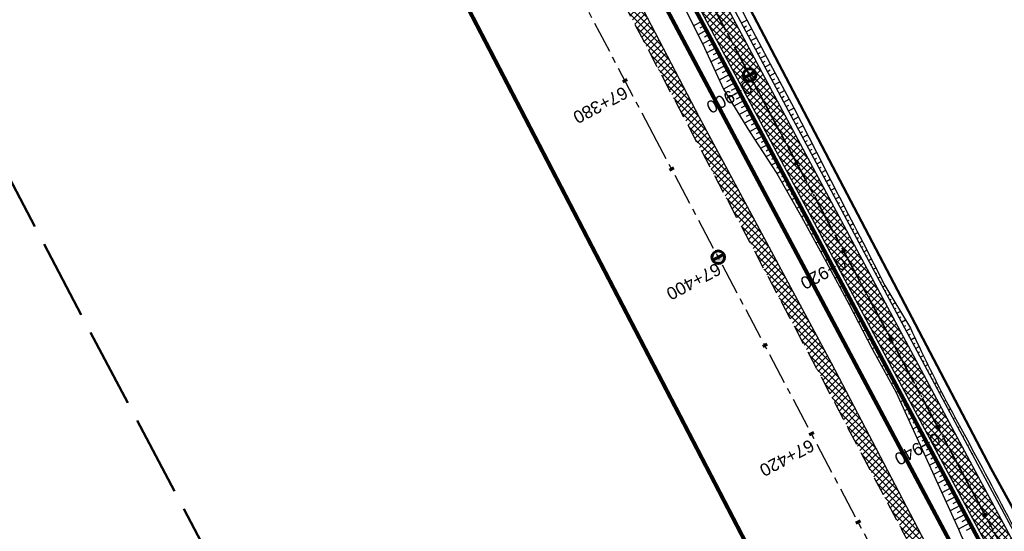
# Model space of a CAD drawing. Header units: metres. Extents: x 7529615 to 7533751, y 5721195 to 5727898.
# Tile 78 of 138: x 7530065 to 7530164, y 5726956 to 5727008. Entities that reach past the tile are written whole.
import ezdxf

# ---------------------------------------------------------------- set-up
doc = ezdxf.new("R2010")
doc.units = ezdxf.units.M
for name, pattern in [('CENTER', [50.8, 31.75, -6.35, 6.35, -6.35]), ('CENTER2', [28.575, 19.05, -3.175, 3.175, -3.175]), ('HIDDEN', [9.525, 6.35, -3.175]), ('L_0_09', [2.5, 2, -0.5])]:
    doc.linetypes.add(name, pattern=pattern)
for name, color, linetype in [('C-DROGI-SYTUACJA-ETYKIETY', 7, 'Continuous'), ('D-hatch-pobocza', 131, 'Continuous'), ('D-pobocza', 60, 'Continuous'), ('D-rowy', 160, 'Continuous'), ('D-skarpa', 2, 'Continuous'), ('D-skarpa-kreskowanie', 2, 'Continuous')]:
    doc.layers.add(name, color=color, linetype=linetype)
for name, color, linetype, lineweight, true_color in [('D-hatch-ciag-pieszo-rowerowy', 7, 'Continuous', 13, 0xff9f80), ('D-linia-podzialowa-ZRID', 7, 'Continuous', 50, 0x40ff00), ('zakres-mdcp', 7, 'L_0_09', 50, 0xff05ff)]:
    doc.layers.add(name, color=color, linetype=linetype, lineweight=lineweight, true_color=true_color)
for name, color, linetype, lineweight in [('D-krawędzie', 3, 'Continuous', 30), ('D-obrzeża', 2, 'Continuous', 30), ('D-oś', 2, 'CENTER', 30), ('D-pas-drogowy', 7, 'HIDDEN', 50)]:
    doc.layers.add(name, color=color, linetype=linetype, lineweight=lineweight)
doc.layers.add('poprzeczki', color=7, linetype='Continuous', true_color=0x0000c7)
doc.styles.get("Standard").update_dxf_attribs({"font": 'arial.ttf'})

# ---------------------------------------------------------------- blocks, each defined once
blk = doc.blocks.new('kilometraz')
at = {"linetype": 'ByBlock', "lineweight": -2}
blk.add_hatch(color=0, dxfattribs=at).paths.add_polyline_path([(0, -0.28125, 0.41421356), (0.28125, 0, 0.41421356), (0, 0.28125)])
at = {"color": 0, "linetype": 'ByBlock', "lineweight": -2}
blk.add_line((0, 0.28125), (0, -0.28125), dxfattribs=at)
blk.add_circle((0, 0), 0.28125, dxfattribs=at)
blk = doc.blocks.new('AeccTickLine')
at = {"color": 0, "linetype": 'ByBlock', "lineweight": -2}
blk.add_line((0, 1), (0, -1), dxfattribs=at)

msp = doc.modelspace()

# ---------------------------------------------------------------- hatches: boundary and pattern name
at = {"layer": 'D-hatch-ciag-pieszo-rowerowy'}
h = msp.add_hatch(dxfattribs=at)
h.set_pattern_fill('ANSI37', color=256, scale=0.15, style=0)
h.set_pattern_definition([(45, (0.87658, 0.48407), (-0.33675960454, 0.33675960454), []), (135, (0.87658, 0.48407), (-0.33675960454, -0.33675960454), [])])
h.paths.add_polyline_path([(7530123.559, 5727032.047), (7530121.363, 5727030.852), (7530132.878, 5727009.502), (7530158.916, 5726960.858), (7530182.683, 5726916.746), (7530203.558, 5726876.949), (7530215.075, 5726854.837), (7530217.477, 5726855.639), (7530205.774, 5726878.107), (7530184.89, 5726917.92), (7530161.118, 5726962.041), (7530135.081, 5727010.685)])
at = {"layer": 'D-hatch-pobocza'}
h = msp.add_hatch(dxfattribs=at)
h.set_pattern_fill('ANSI37', color=256, scale=0.15, style=0)
h.set_pattern_definition([(45, (0, 0), (-0.33675960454, 0.33675960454), []), (135, (0, 0), (-0.33675960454, -0.33675960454), [])])
h.paths.add_polyline_path([(7530159.28, 5726948.82), (7530146.43, 5726973.35), (7530133.18, 5726997.96), (7530120.77, 5727021.75), (7530102.37, 5727056.4), (7530093.405, 5727074.093), (7530092.054, 5727072.892), (7530098.687, 5727060.362), (7530131.998, 5726997.21), (7530163.822, 5726937.097), (7530204.081, 5726861.013), (7530207.771, 5726854.047), (7530209.4, 5726853.58), (7530209.844, 5726853.622), (7530193.42, 5726884.56), (7530185.31, 5726899.91), (7530173.06, 5726923.22)])

# ---------------------------------------------------------------- linework, layer by layer
at = {"layer": 'D-krawędzie', "linetype": 'HIDDEN', "ltscale": 0.3}
msp.add_lwpolyline([(7529971.476, 5727300.786), (7530006.702, 5727234.141), (7530044.198, 5727163.133), (7530082.89, 5727090.2), (7530098.687, 5727060.362), (7530131.998, 5726997.21), (7530163.822, 5726937.097), (7530204.081, 5726861.013), (7530247.82, 5726778.438)], dxfattribs=at)
at = {"layer": 'D-linia-podzialowa-ZRID', "color": 12, "ltscale": 15, "true_color": 0xc70000}
msp.add_lwpolyline([(7529996.497, 5727273.662), (7530017.541, 5727234.203), (7530033.054, 5727204.864), (7530051.623, 5727170.223), (7530069.277, 5727137.016), (7530089.385, 5727097.534), (7530109.713, 5727060.747), (7530136.77, 5727011.64), (7530162.447, 5726962.744), (7530187.674, 5726916.992), (7530207.821, 5726879.335), (7530230.626, 5726834.519)], dxfattribs=at)
at = {"layer": 'D-obrzeża'}
for points in [[(7530255.071, 5726779.69), (7530226.804, 5726832.32), (7530203.558, 5726876.949), (7530182.683, 5726916.746), (7530158.916, 5726960.858), (7530132.878, 5727009.502), (7530118.344, 5727036.45), (7530087.65, 5727092.412), (7530086.699, 5727094.242), (7530065.478, 5727135.027), (7530047.847, 5727168.299), (7530029.507, 5727202.986), (7530013.813, 5727232.534), (7529993.681, 5727270.865)], [(7530217.689, 5726855.232), (7530205.774, 5726878.107), (7530184.89, 5726917.92), (7530161.118, 5726962.041), (7530135.081, 5727010.685), (7530120.54, 5727037.644), (7530099.718, 5727075.608)]]:
    msp.add_lwpolyline(points, dxfattribs=at)
at = {"layer": 'D-oś', "ltscale": 0.1}
msp.add_lwpolyline([(7530244.732, 5726776.79), (7530200.988, 5726859.376), (7530160.728, 5726935.459), (7530128.903, 5726995.575), (7530095.593, 5727058.727), (7530079.798, 5727088.56), (7530041.105, 5727161.496), (7530003.607, 5727232.506), (7529968.381, 5727299.153)], dxfattribs=at)
at = {"layer": 'D-oś', "ltscale": 0.03}
msp.add_lwpolyline([(7529994.785, 5727271.452), (7530014.919, 5727233.118), (7530030.611, 5727203.571), (7530048.952, 5727168.884), (7530066.584, 5727135.609), (7530088.792, 5727092.929), (7530119.442, 5727037.047), (7530133.98, 5727010.094), (7530160.017, 5726961.45), (7530183.787, 5726917.333), (7530204.666, 5726877.528), (7530227.909, 5726832.904), (7530259.102, 5726774.826, 0.063585), (7530264.989, 5726766.578), (7530268.47, 5726762.818, -0.065084), (7530272.969, 5726756.475), (7530281.424, 5726740.504, -0.065084), (7530284.142, 5726733.217), (7530284.891, 5726729.972, 0.064463), (7530289.362, 5726717.937), (7530322.484, 5726654.998)], format="xyb", dxfattribs=at)
at = {"layer": 'D-oś', "linetype": 'CENTER2', "lineweight": 35, "ltscale": 0.2}
msp.add_lwpolyline([(7529994.785, 5727271.452), (7530014.919, 5727233.118), (7530030.611, 5727203.571), (7530048.952, 5727168.884), (7530066.584, 5727135.609), (7530088.792, 5727092.929), (7530119.442, 5727037.047), (7530133.98, 5727010.094), (7530160.017, 5726961.45), (7530183.787, 5726917.333), (7530204.666, 5726877.528), (7530227.909, 5726832.904)], dxfattribs=at)
at = {"layer": 'D-pas-drogowy', "ltscale": 0.2, "flags": 128}
msp.add_lwpolyline([(7531633.019, 5724182.834, 0.4, 0.4, 0), (7531617.559, 5724211.608, 0.4, 0.4, 0), (7531566.784, 5724302.736, 0.4, 0.4, 0), (7531538.419, 5724356.47, 0.4, 0.4, 0), (7531526.32, 5724379.39, 0.4, 0.4, 0), (7531516.102, 5724393.607, 0.4, 0.4, 0.001485), (7531513.78, 5724396.838, 0.4, 0.4, 0), (7531501.87, 5724413.41, 0.4, 0.4, 0), (7531474.926, 5724464.508, 0.4, 0.4, 0), (7531446.2, 5724518.992, 0.4, 0.4, 0), (7531424.962, 5724559.262, 0.4, 0.4, 0), (7531398.444, 5724609.566, 0.4, 0.4, 0), (7531379.647, 5724645.216, 0.4, 0.4, 0), (7531365.23, 5724672.56, 0.4, 0.4, 0), (7531341.306, 5724717.915, 0.4, 0.4, 0), (7531312.9, 5724771.789, 0.4, 0.4, 0), (7531292.591, 5724810.307, 0.4, 0.4, 0), (7531259.392, 5724873.271, 0.4, 0.4, 0), (7531233.74, 5724921.923, 0.4, 0.4, 0), (7531203.073, 5724980.092, 0.4, 0.4, 0), (7531173.471, 5725036.225, 0.4, 0.4, 0), (7531168.27, 5725046.09, 0.4, 0.4, 0), (7531172.29, 5725062.58, 0.4, 0.4, 0), (7531166.31, 5725074.58, 0.4, 0.4, 0), (7531150.32, 5725079.6, 0.4, 0.4, 0), (7531141.5, 5725096.43, 0.4, 0.4, 0), (7531109.312, 5725157.814, 0.4, 0.4, 0), (7531086.641, 5725201.048, 0.4, 0.4, 0), (7531059.198, 5725253.384, 0.4, 0.4, 0), (7531028.207, 5725312.489, 0.4, 0.4, 0), (7530999.105, 5725367.99, 0.4, 0.4, 0), (7530956.248, 5725449.725, 0.4, 0.4, 0), (7530924.398, 5725510.464, 0.4, 0.4, 0), (7530897.51, 5725561.74, 0.4, 0.4, 0), (7530894.46, 5725566.14, 0.4, 0.4, 0), (7530892.16, 5725570.49, 0.4, 0.4, 0), (7530869.363, 5725613.307, 0.4, 0.4, 0), (7530861.694, 5725627.705, 0.4, 0.4, 0), (7530852.74, 5725644.52, 0.4, 0.4, 0), (7530831.51, 5725684.2, 0.4, 0.4, 0), (7530811.13, 5725722.52, 0.4, 0.4, 0), (7530792.348, 5725757.941, 0.4, 0.4, 0), (7530768.03, 5725803.8, 0.4, 0.4, 0), (7530748.769, 5725840.179, 0.4, 0.4, 0), (7530727.7, 5725879.97, 0.4, 0.4, 0), (7530712.098, 5725909.545, 0.4, 0.4, 0), (7530693.644, 5725944.645, 0.4, 0.4, 0), (7530665.702, 5725997.539, 0.4, 0.4, 0), (7530641.76, 5726042.88, 0.4, 0.4, 0), (7530616.5, 5726091.48, 0.4, 0.4, 0), (7530604.628, 5726114.32, 0.4, 0.4, -0.007763), (7530602.5, 5726118.43, 0.4, 0.4, 0), (7530603.992, 5726123.395, 0.4, 0.4, 0), (7530606.53, 5726131.84, 0.4, 0.4, 0), (7530603.27, 5726136.83, 0.4, 0.4, 0), (7530593.776, 5726151.369, 0.4, 0.4, 0), (7530590.203, 5726156.84, 0.4, 0.4, 0), (7530583.3, 5726167.41, 0.4, 0.4, 0), (7530580.578, 5726170.428, 0.4, 0.4, 0), (7530575.85, 5726175.67, 0.4, 0.4, 0), (7530569.01, 5726186.66, 0.4, 0.4, 0), (7530562.555, 5726199.189, 0.4, 0.4, 0), (7530555.67, 5726211.39, 0.4, 0.4, 0), (7530548.29, 5726224.23, 0.4, 0.4, 0), (7530540.58, 5726237.71, 0.4, 0.4, 0), (7530532.68, 5726252.65, 0.4, 0.4, 0), (7530524.06, 5726269.35, 0.4, 0.4, 0), (7530502.82, 5726309.91, 0.4, 0.4, 0), (7530488.83, 5726336.63, 0.4, 0.4, 0), (7530466.03, 5726380.16, 0.4, 0.4, 0), (7530438.47, 5726432.77, 0.4, 0.4, 0), (7530424.53, 5726459.09, 0.4, 0.4, 0), (7530401.63, 5726502.97, 0.4, 0.4, 0), (7530383.38, 5726538.06, 0.4, 0.4, 0), (7530353.97, 5726593.52, 0.4, 0.4, 0), (7530338.47, 5726622.74, 0.4, 0.4, 0), (7530322.01, 5726653.88, 0.4, 0.4, 0), (7530297.54, 5726700.33, 0.4, 0.4, 0), (7530287.38, 5726719.6, 0.4, 0.4, 0), (7530285.95, 5726722.316, 0.4, 0.4, 0), (7530280.26, 5726733.12, 0.4, 0.4, 0), (7530266.73, 5726758.74, 0.4, 0.4, 0), (7530260.42, 5726770.47, 0.4, 0.4, 0), (7530253.25, 5726783.82, 0.4, 0.4, 0), (7530244.95, 5726799.33, 0.4, 0.4, 0), (7530239.39, 5726808.49, 0.4, 0.4, 0), (7530238.29, 5726807.9, 0.4, 0.4, 0), (7530218.11, 5726850.67, 0.4, 0.4, 0), (7530175.907, 5726928.168, 0.4, 0.4, 0), (7530096.68, 5727076.15, 0.4, 0.4, 0), (7530094.68, 5727079.89, 0.4, 0.4, 0), (7530064.597, 5727135.523, 0.4, 0.4, 0), (7530046.731, 5727168.892, 0.4, 0.4, 0), (7530025.803, 5727208.461, 0.4, 0.4, 0), (7530012.847, 5727232.979, 0.4, 0.4, 0), (7529994.15, 5727268.45, 0.4, 0.4, 0), (7529981.671, 5727291.93, 0.4, 0.4, 0), (7529949.89, 5727351.73, 0.4, 0.4, 0), (7529924.75, 5727399.03, 0.4, 0.4, 0), (7529915.516, 5727417.1, 0.4, 0.4, 0), (7529885.83, 5727475.19, 0.4, 0.4, 0), (7529862.56, 5727519.97, 0.4, 0.4, 0), (7529852.985, 5727538.191, 0.4, 0.4, 0), (7529836.513, 5727569.511, 0.4, 0.4, 0), (7529815.369, 5727609.141, 0.4, 0.4, 0), (7529792.795, 5727651.247, 0.4, 0.4, 0), (7529774.199, 5727685.858, 0.4, 0.4, 0), (7529746.966, 5727736.059, 0.4, 0.4, 0), (7529733.92, 5727757.62, 0.4, 0.4, 0), (7529708.607, 5727806.389, 0.4, 0.4, 0), (7529688.492, 5727796.345, 0.4, 0.4, 0), (7529723.55, 5727729.88, 0.4, 0.4, 0), (7529725.42, 5727730.2, 0.4, 0.4, 0), (7529735.38, 5727711.28, 0.4, 0.4, 0), (7529739.21, 5727707.77, 0.4, 0.4, 0), (7529753.31, 5727681.13, 0.4, 0.4, 0), (7529755.178, 5727682.114, 0.4, 0.4, 0), (7529792.102, 5727611.923, 0.4, 0.4, 0), (7529811.741, 5727574.662, 0.4, 0.4, 0), (7529835.194, 5727530.193, 0.4, 0.4, 0), (7529857.56, 5727487.787, 0.4, 0.4, 0), (7529875.155, 5727454.426, 0.4, 0.4, 0), (7529890.63, 5727425.131, 0.4, 0.4, 0), (7529900.671, 5727406.159, 0.4, 0.4, 0), (7529953.284, 5727306.747, 0.4, 0.4, 0), (7529983.208, 5727250.207, 0.4, 0.4, 0), (7530015.379, 5727189.42, 0.4, 0.4, 0), (7530062.319, 5727099.625, 0.4, 0.4, 0), (7530100.06, 5727027.16, 0.4, 0.4, 0), (7530105.06, 5727018.32, 0.4, 0.4, 0), (7530143.175, 5726945.066, 0.4, 0.4, 0), (7530170.547, 5726892.961, 0.4, 0.4, 0), (7530195.92, 5726850.75, 0.4, 0.4, 0), (7530194.71, 5726849.15, 0.4, 0.4, 0), (7530197.22, 5726845.06, 0.4, 0.4, 0), (7530254.03, 5726738.21, 0.4, 0.4, 0), (7530261.371, 5726724.163, 0.4, 0.4, 0), (7530281.54, 5726685.57, 0.4, 0.4, 0), (7530289.214, 5726671.967, 0.4, 0.4, 0), (7530300.51, 5726651.778, 0.4, 0.4, 0), (7530303.939, 5726645.168, 0.4, 0.4, 0), (7530334.708, 5726583.665, 0.4, 0.4, 0), (7530397.759, 5726458.5, 0.4, 0.4, 0), (7530450.41, 5726357.28, 0.4, 0.4, 0), (7530482.4, 5726303.41, 0.4, 0.4, 0), (7530483.688, 5726301.003, 0.4, 0.4, 0), (7530491.35, 5726283.94, 0.4, 0.4, 0), (7530512.67, 5726243.78, 0.4, 0.4, 0), (7530529.43, 5726209.46, 0.4, 0.4, 0), (7530571.29, 5726130.56, 0.4, 0.4, 0), (7530581.28, 5726107.21, 0.4, 0.4, 0), (7530591.16, 5726088.44, 0.4, 0.4, 0), (7530597.42, 5726080.68, 0.4, 0.4, 0), (7530607.21, 5726063.51, 0.4, 0.4, 0), (7530610.82, 5726061.93, 0.4, 0.4, 0), (7530634.935, 5726016.147, 0.4, 0.4, 0), (7530642.914, 5726001.078, 0.4, 0.4, 0), (7530695.12, 5725902.09, 0.4, 0.4, 0), (7530708.718, 5725876.303, 0.4, 0.4, 0), (7530755.54, 5725787.51, 0.4, 0.4, 0), (7530802.56, 5725694.925, 0.4, 0.4, 0), (7530840.085, 5725624.059, 0.4, 0.4, 0), (7530865.243, 5725577.494, 0.4, 0.4, 0), (7530914.557, 5725484.684, 0.4, 0.4, 0), (7530964.182, 5725390.836, 0.4, 0.4, 0), (7531008.007, 5725307.954, 0.4, 0.4, 0), (7531059.253, 5725211.041, 0.4, 0.4, 0), (7531127.66, 5725081.67, 0.4, 0.4, 0), (7531345.12, 5724669.94, 0.4, 0.4, 0), (7531388.464, 5724586.93, 0.4, 0.4, 0), (7531412.35, 5724541.183, 0.4, 0.4, 0), (7531482.09, 5724407.62, 0.4, 0.4, 0), (7531504.02, 5724366.79, 0.4, 0.4, 0), (7531519.374, 5724337.52, 0.4, 0.4, 0), (7531563.749, 5724252.932, 0.4, 0.4, 0), (7531602.175, 5724179.681, 0.4, 0.4, 0), (7531619.177, 5724147.204, 0.4, 0.4, 0), (7531625.038, 5724135.635, 0.4, 0.4, 0), (7531656.796, 5724073.316, 0.4, 0.4, 0), (7531675.12, 5724037.36, 0.4, 0.4, 0), (7531682.71, 5724022.92, 0.4, 0.4, 0), (7531705.565, 5723979.811, 0.4, 0.4, 0), (7531736.606, 5723921.262, 0.4, 0.4, 0), (7531750.46, 5723895.13, 0.4, 0.4, 0), (7531740.77, 5723886.56, 0.4, 0.4, 0), (7531732.86, 5723885, 0.4, 0.4, 0), (7531722.18, 5723887.77, 0.4, 0.4, 0), (7531729.87, 5723862.17, 0.4, 0.4, 0), (7531742.92, 5723861.93, 0.4, 0.4, 0), (7531763.71, 5723859.52, 0.4, 0.4, 0), (7531768.42, 5723854.12, 0.4, 0.4, 0), (7531787.42, 5723817.97, 0.4, 0.4, 0), (7531795.57, 5723809.82, 0.4, 0.4, 0), (7531816.347, 5723819.85, 0.4, 0.4, 0), (7531816.347, 5723819.85, 0.4, 0.4, 0), (7531805.06, 5723843.23, 0.4, 0.4, 0), (7531803.61, 5723886.23, 0.4, 0.4, 0), (7531803.61, 5723886.23, 0.4, 0.4, 0), (7531780.08, 5723929.25, 0.4, 0.4, 0), (7531758.69, 5723936.76, 0.4, 0.4, 0), (7531749.359, 5723946.412, 0.4, 0.4, 0), (7531742.71, 5723953.29, 0.4, 0.4, 0), (7531735.177, 5723967.878, 0.4, 0.4, 0), (7531722.37, 5723992.68, 0.4, 0.4, 0), (7531705.042, 5724030.886, 0.4, 0.4, 0), (7531699.47, 5724043.17, 0.4, 0.4, 0), (7531692.69, 5724058.11, 0.4, 0.4, 0), (7531679.672, 5724084.017, 0.4, 0.4, 0), (7531674.55, 5724094.21, 0.4, 0.4, 0), (7531666.633, 5724114.003, 0.4, 0.4, 0), (7531649, 5724153.82, 0.4, 0.4, 0), (7531641.49, 5724149.34, 0.4, 0.4, 0), (7531626.04, 5724179.34, 0.4, 0.4, 0), (7531633.03, 5724182.84, 0, 0, 0)], format="xyseb", dxfattribs=at)
at = {"layer": 'D-pobocza'}
for points in [[(7529998.605, 5727267.942), (7530016.466, 5727233.935), (7530032.157, 5727204.391), (7530050.498, 5727169.703), (7530068.134, 5727136.422), (7530090.335, 5727093.754), (7530120.98, 5727037.883), (7530135.521, 5727010.922), (7530161.559, 5726962.278), (7530185.332, 5726918.154), (7530206.217, 5726878.339), (7530218.182, 5726855.367)], [(7529995.8, 5727265.757), (7530013.371, 5727232.301), (7530029.065, 5727202.752), (7530047.405, 5727168.065), (7530065.035, 5727134.795), (7530087.248, 5727092.104), (7530117.905, 5727036.211), (7530132.438, 5727009.265), (7530158.475, 5726960.622), (7530182.241, 5726916.511), (7530203.115, 5726876.718), (7530214.73, 5726854.418)], [(7530209.844, 5726853.622), (7530193.42, 5726884.56), (7530185.31, 5726899.91), (7530173.06, 5726923.22), (7530159.28, 5726948.82), (7530146.43, 5726973.35), (7530133.18, 5726997.96), (7530120.77, 5727021.75), (7530102.37, 5727056.4), (7530093.405, 5727074.093)]]:
    msp.add_lwpolyline(points, dxfattribs=at)
at = {"layer": 'D-rowy', "linetype": 'HIDDEN', "ltscale": 0.1, "const_width": 0.4, "flags": 128}
msp.add_lwpolyline([(7530210.965, 5726857.162), (7530158.809, 5726954.52), (7530122.465, 5727022.753), (7530095.922, 5727072.859), (7530086.314, 5727091.113), (7530063.16, 5727134.709), (7530033.596, 5727190.759), (7530021.34, 5727213.676), (7530002.619, 5727249.036), (7529995.396, 5727262.503), (7529988.789, 5727275.206), (7529976.334, 5727299.006), (7529958.125, 5727333.488), (7529939.362, 5727369.129), (7529923.146, 5727399.734), (7529918.219, 5727408.985), (7529909.126, 5727427.527), (7529905.376, 5727434.673), (7529896.192, 5727451.152), (7529887.557, 5727467.231), (7529877.124, 5727486.657), (7529866.166, 5727506.778), (7529855.76, 5727526.176), (7529840.707, 5727554.898), (7529824.518, 5727585.588), (7529810.515, 5727612.292), (7529795.682, 5727640.077), (7529780.379, 5727668.69), (7529772.315, 5727684.078), (7529762.635, 5727702.447), (7529747.007, 5727732.117), (7529740.676, 5727744.954)], dxfattribs=at)
at = {"layer": 'D-skarpa', "linetype": 'Continuous'}
for points in [[(7530136.126, 5727011.251), (7530137.927, 5727007.744), (7530140.266, 5727003.325), (7530142.64, 5726998.924), (7530144.911, 5726994.469, 0.00201), (7530149.559, 5726985.467), (7530151.767, 5726981.125), (7530154.34, 5726976.831, 0.010044), (7530157.923, 5726969.541), (7530157.923, 5726969.541, -0.007166), (7530168.215, 5726950.067)], [(7530131.714, 5727008.872), (7530133.484, 5727005.366), (7530135.572, 5727000.812), (7530138.197, 5726996.546), (7530140.918, 5726992.332), (7530143.4, 5726987.989), (7530145.881, 5726983.498), (7530148.19, 5726979.21), (7530150.489, 5726974.769), (7530152.913, 5726970.396), (7530157.576, 5726960.143), (7530159.158, 5726956.716, 0.025824), (7530163.661, 5726947.614)]]:
    msp.add_lwpolyline(points, format="xyb", dxfattribs=at)
at = {"layer": 'D-skarpa-kreskowanie', "linetype": 'Continuous'}
for p, q in [((7530133.354, 5727007.554, 107.896), (7530132.586, 5727007.143, 107.315)), ((7530137.39, 5727007.43, 108.035), (7530137.938, 5727007.723, 107.621)), ((7530133.826, 5727006.672, 107.9), (7530133.037, 5727006.25, 107.304)), ((7530133.59, 5727007.113, 107.898), (7530133.201, 5727006.905, 107.604)), ((7530137.626, 5727006.989, 108.037), (7530137.899, 5727007.135, 107.831)), ((7530137.862, 5727006.548, 108.04), (7530138.406, 5727006.839, 107.628)), ((7530134.298, 5727005.791, 107.905), (7530133.488, 5727005.357, 107.292)), ((7530134.062, 5727006.232, 107.903), (7530133.662, 5727006.018, 107.6)), ((7530134.534, 5727005.35, 107.907), (7530134.115, 5727005.126, 107.591)), ((7530138.098, 5727006.108, 108.042), (7530138.369, 5727006.253, 107.837)), ((7530138.334, 5727005.667, 108.044), (7530138.873, 5727005.956, 107.636)), ((7530138.57, 5727005.226, 108.046), (7530138.839, 5727005.37, 107.843)), ((7530134.77, 5727004.909, 107.909), (7530133.905, 5727004.446, 107.256)), ((7530135.006, 5727004.468, 107.912), (7530134.56, 5727004.23, 107.575)), ((7530138.806, 5727004.785, 108.049), (7530139.341, 5727005.072, 107.644)), ((7530139.042, 5727004.344, 108.051), (7530139.308, 5727004.487, 107.849)), ((7530135.242, 5727004.027, 107.914), (7530134.323, 5727003.536, 107.219)), ((7530135.478, 5727003.587, 107.916), (7530135.005, 5727003.333, 107.559)), ((7530139.278, 5727003.904, 108.053), (7530139.809, 5727004.188, 107.652)), ((7530139.514, 5727003.463, 108.055), (7530139.778, 5727003.604, 107.855)), ((7530135.714, 5727003.146, 107.919), (7530134.741, 5727002.625, 107.183)), ((7530135.95, 5727002.705, 107.921), (7530135.449, 5727002.437, 107.543)), ((7530139.75, 5727003.022, 108.058), (7530140.277, 5727003.304, 107.659)), ((7530139.986, 5727002.581, 108.06), (7530140.25, 5727002.722, 107.86)), ((7530140.222, 5727002.14, 108.062), (7530140.752, 5727002.424, 107.661)), ((7530136.186, 5727002.264, 107.923), (7530135.158, 5727001.714, 107.146)), ((7530136.657, 5727001.383, 107.928), (7530135.577, 5727000.804, 107.111)), ((7530136.421, 5727001.823, 107.925), (7530135.894, 5727001.541, 107.527)), ((7530140.458, 5727001.699, 108.064), (7530140.723, 5727001.842, 107.864)), ((7530140.694, 5727001.259, 108.067), (7530141.226, 5727001.544, 107.664)), ((7530137.129, 5727000.501, 107.932), (7530136.102, 5726999.951, 107.155)), ((7530136.893, 5727000.942, 107.93), (7530136.366, 5727000.66, 107.531)), ((7530140.93, 5727000.818, 108.069), (7530141.197, 5727000.961, 107.867)), ((7530141.166, 5727000.377, 108.071), (7530141.701, 5727000.664, 107.666)), ((7530137.601, 5726999.619, 107.937), (7530136.627, 5726999.098, 107.2)), ((7530137.365, 5727000.06, 107.934), (7530136.865, 5726999.792, 107.556)), ((7530141.401, 5726999.936, 108.074), (7530141.67, 5727000.08, 107.87)), ((7530141.637, 5726999.495, 108.076), (7530142.176, 5726999.784, 107.668)), ((7530138.073, 5726998.738, 107.941), (7530137.152, 5726998.245, 107.245)), ((7530137.837, 5726999.178, 107.939), (7530137.363, 5726998.925, 107.581)), ((7530141.873, 5726999.054, 108.078), (7530142.143, 5726999.199, 107.874)), ((7530142.109, 5726998.614, 108.08), (7530142.65, 5726998.903, 107.671)), ((7530138.545, 5726997.856, 107.946), (7530137.677, 5726997.391, 107.29)), ((7530138.309, 5726998.297, 107.943), (7530137.862, 5726998.057, 107.605)), ((7530138.781, 5726997.415, 107.948), (7530138.36, 5726997.19, 107.63)), ((7530142.345, 5726998.173, 108.083), (7530142.611, 5726998.315, 107.881)), ((7530142.581, 5726997.732, 108.085), (7530143.105, 5726998.012, 107.689)), ((7530142.817, 5726997.291, 108.087), (7530143.075, 5726997.429, 107.893)), ((7530139.017, 5726996.974, 107.95), (7530138.203, 5726996.538, 107.334)), ((7530139.253, 5726996.533, 107.953), (7530138.864, 5726996.325, 107.658)), ((7530143.053, 5726996.85, 108.089), (7530143.559, 5726997.121, 107.707)), ((7530143.289, 5726996.41, 108.092), (7530143.538, 5726996.543, 107.904)), ((7530139.489, 5726996.093, 107.955), (7530138.747, 5726995.695, 107.394)), ((7530139.725, 5726995.652, 107.957), (7530139.372, 5726995.463, 107.69)), ((7530143.525, 5726995.969, 108.094), (7530144.013, 5726996.23, 107.725)), ((7530143.761, 5726995.528, 108.096), (7530144.001, 5726995.656, 107.915)), ((7530139.961, 5726995.211, 107.959), (7530139.291, 5726994.852, 107.453)), ((7530140.197, 5726994.77, 107.962), (7530139.88, 5726994.601, 107.722)), ((7530143.997, 5726995.087, 108.098), (7530144.468, 5726995.339, 107.743)), ((7530144.233, 5726994.646, 108.101), (7530144.464, 5726994.77, 107.926)), ((7530144.469, 5726994.205, 108.103), (7530144.922, 5726994.448, 107.761)), ((7530140.433, 5726994.329, 107.964), (7530139.835, 5726994.01, 107.512)), ((7530140.669, 5726993.889, 107.966), (7530140.388, 5726993.738, 107.754)), ((7530144.705, 5726993.765, 108.105), (7530144.928, 5726993.884, 107.937)), ((7530144.941, 5726993.324, 108.108), (7530145.379, 5726993.558, 107.776)), ((7530140.905, 5726993.448, 107.968), (7530140.379, 5726993.167, 107.571)), ((7530141.141, 5726993.007, 107.971), (7530140.896, 5726992.876, 107.786)), ((7530141.377, 5726992.566, 107.973), (7530140.923, 5726992.323, 107.63)), ((7530145.177, 5726992.883, 108.11), (7530145.392, 5726992.998, 107.947)), ((7530145.413, 5726992.442, 108.112), (7530145.836, 5726992.669, 107.792)), ((7530141.613, 5726992.125, 107.975), (7530141.392, 5726992.007, 107.808)), ((7530141.848, 5726991.684, 107.978), (7530141.419, 5726991.455, 107.653)), ((7530145.649, 5726992.001, 108.114), (7530145.857, 5726992.113, 107.957)), ((7530145.885, 5726991.56, 108.117), (7530146.293, 5726991.779, 107.808)), ((7530142.084, 5726991.244, 107.98), (7530141.876, 5726991.132, 107.822)), ((7530142.32, 5726990.803, 107.982), (7530141.916, 5726990.586, 107.676)), ((7530146.121, 5726991.12, 108.119), (7530146.321, 5726991.227, 107.967)), ((7530146.357, 5726990.679, 108.121), (7530146.75, 5726990.889, 107.824)), ((7530142.556, 5726990.362, 107.984), (7530142.36, 5726990.257, 107.836)), ((7530142.792, 5726989.921, 107.987), (7530142.412, 5726989.718, 107.699)), ((7530146.593, 5726990.238, 108.123), (7530146.785, 5726990.341, 107.978)), ((7530146.828, 5726989.797, 108.126), (7530147.207, 5726990, 107.839)), ((7530143.028, 5726989.48, 107.989), (7530142.844, 5726989.382, 107.85)), ((7530143.264, 5726989.039, 107.991), (7530142.908, 5726988.849, 107.722)), ((7530143.5, 5726988.599, 107.993), (7530143.328, 5726988.507, 107.863)), ((7530147.064, 5726989.356, 108.128), (7530147.251, 5726989.456, 107.987)), ((7530147.3, 5726988.916, 108.13), (7530147.668, 5726989.112, 107.853)), ((7530147.536, 5726988.475, 108.133), (7530147.717, 5726988.571, 107.996)), ((7530143.736, 5726988.158, 107.996), (7530143.404, 5726987.98, 107.745)), ((7530143.972, 5726987.717, 107.998), (7530143.809, 5726987.63, 107.875)), ((7530147.772, 5726988.034, 108.135), (7530148.128, 5726988.224, 107.866)), ((7530148.008, 5726987.593, 108.137), (7530148.183, 5726987.687, 108.005)), ((7530144.208, 5726987.276, 108), (7530143.888, 5726987.105, 107.758)), ((7530144.444, 5726986.835, 108.002), (7530144.287, 5726986.751, 107.884)), ((7530148.244, 5726987.152, 108.139), (7530148.589, 5726987.337, 107.879)), ((7530148.48, 5726986.711, 108.142), (7530148.65, 5726986.802, 108.014)), ((7530144.68, 5726986.395, 108.005), (7530144.372, 5726986.23, 107.772)), ((7530144.916, 5726985.954, 108.007), (7530144.765, 5726985.873, 107.893)), ((7530148.716, 5726986.271, 108.144), (7530149.049, 5726986.449, 107.892)), ((7530148.952, 5726985.83, 108.146), (7530149.116, 5726985.917, 108.022)), ((7530149.188, 5726985.389, 108.148), (7530149.51, 5726985.561, 107.905)), ((7530145.152, 5726985.513, 108.009), (7530144.855, 5726985.354, 107.785)), ((7530145.388, 5726985.072, 108.012), (7530145.243, 5726984.994, 107.902)), ((7530145.624, 5726984.631, 108.014), (7530145.339, 5726984.479, 107.799)), ((7530149.424, 5726984.948, 108.148), (7530149.581, 5726985.032, 108.029)), ((7530149.66, 5726984.507, 108.147), (7530149.964, 5726984.67, 107.917)), ((7530145.86, 5726984.19, 108.016), (7530145.72, 5726984.116, 107.911)), ((7530146.096, 5726983.75, 108.018), (7530145.823, 5726983.603, 107.812)), ((7530149.896, 5726984.067, 108.146), (7530150.043, 5726984.145, 108.034)), ((7530150.132, 5726983.626, 108.145), (7530150.418, 5726983.779, 107.929)), ((7530146.332, 5726983.309, 108.018), (7530146.196, 5726983.236, 107.916)), ((7530146.568, 5726982.868, 108.017), (7530146.298, 5726982.724, 107.813)), ((7530150.368, 5726983.185, 108.144), (7530150.506, 5726983.259, 108.039)), ((7530150.604, 5726982.744, 108.143), (7530150.871, 5726982.887, 107.941)), ((7530146.804, 5726982.427, 108.016), (7530146.669, 5726982.355, 107.914)), ((7530147.04, 5726981.986, 108.015), (7530146.772, 5726981.843, 107.813)), ((7530150.84, 5726982.303, 108.142), (7530150.969, 5726982.372, 108.044)), ((7530151.076, 5726981.862, 108.141), (7530151.325, 5726981.996, 107.952)), ((7530147.275, 5726981.546, 108.014), (7530147.142, 5726981.474, 107.913)), ((7530147.511, 5726981.105, 108.013), (7530147.246, 5726980.963, 107.812)), ((7530147.747, 5726980.664, 108.012), (7530147.615, 5726980.593, 107.912)), ((7530151.312, 5726981.422, 108.14), (7530151.431, 5726981.486, 108.049)), ((7530151.548, 5726980.981, 108.139), (7530151.779, 5726981.105, 107.963)), ((7530151.784, 5726980.54, 108.138), (7530151.91, 5726980.608, 108.042)), ((7530147.983, 5726980.223, 108.011), (7530147.72, 5726980.082, 107.812)), ((7530148.219, 5726979.782, 108.01), (7530148.088, 5726979.712, 107.911)), ((7530152.02, 5726980.099, 108.136), (7530152.294, 5726980.246, 107.929)), ((7530152.255, 5726979.658, 108.135), (7530152.403, 5726979.737, 108.024)), ((7530148.455, 5726979.341, 108.009), (7530148.194, 5726979.202, 107.811)), ((7530148.691, 5726978.901, 108.008), (7530148.558, 5726978.829, 107.906)), ((7530152.491, 5726979.217, 108.134), (7530152.809, 5726979.387, 107.895)), ((7530152.727, 5726978.777, 108.133), (7530152.897, 5726978.867, 108.005)), ((7530148.927, 5726978.46, 108.007), (7530148.654, 5726978.313, 107.8)), ((7530149.163, 5726978.019, 108.005), (7530149.023, 5726977.944, 107.9)), ((7530152.963, 5726978.336, 108.132), (7530153.323, 5726978.528, 107.86)), ((7530153.199, 5726977.895, 108.131), (7530153.39, 5726977.997, 107.987)), ((7530153.435, 5726977.454, 108.13), (7530153.838, 5726977.67, 107.826)), ((7530149.399, 5726977.578, 108.004), (7530149.114, 5726977.425, 107.789)), ((7530149.635, 5726977.137, 108.003), (7530149.489, 5726977.059, 107.893)), ((7530149.871, 5726976.696, 108.002), (7530149.574, 5726976.537, 107.777)), ((7530153.671, 5726977.013, 108.129), (7530153.883, 5726977.127, 107.969)), ((7530153.907, 5726976.573, 108.128), (7530154.35, 5726976.81, 107.793)), ((7530150.107, 5726976.256, 108.001), (7530149.955, 5726976.174, 107.887)), ((7530150.343, 5726975.815, 108), (7530150.033, 5726975.649, 107.766)), ((7530154.143, 5726976.132, 108.127), (7530154.355, 5726976.245, 107.967)), ((7530154.379, 5726975.691, 108.126), (7530154.782, 5726975.906, 107.821)), ((7530150.579, 5726975.374, 107.999), (7530150.421, 5726975.29, 107.88)), ((7530150.815, 5726974.933, 107.998), (7530150.494, 5726974.761, 107.755)), ((7530154.615, 5726975.25, 108.125), (7530154.806, 5726975.352, 107.98)), ((7530154.851, 5726974.809, 108.124), (7530155.213, 5726975.003, 107.85)), ((7530151.051, 5726974.492, 107.997), (7530150.893, 5726974.408, 107.878)), ((7530151.287, 5726974.052, 107.996), (7530150.978, 5726973.886, 107.763)), ((7530155.087, 5726974.368, 108.123), (7530155.258, 5726974.46, 107.993)), ((7530155.323, 5726973.928, 108.122), (7530155.645, 5726974.1, 107.878)), ((7530151.523, 5726973.611, 107.995), (7530151.372, 5726973.53, 107.881)), ((7530151.759, 5726973.17, 107.994), (7530151.463, 5726973.012, 107.77)), ((7530151.995, 5726972.729, 107.993), (7530151.85, 5726972.652, 107.883)), ((7530155.559, 5726973.487, 108.121), (7530155.71, 5726973.567, 108.007)), ((7530155.795, 5726973.046, 108.12), (7530156.076, 5726973.197, 107.907)), ((7530152.231, 5726972.288, 107.992), (7530151.948, 5726972.137, 107.778)), ((7530152.466, 5726971.847, 107.991), (7530152.328, 5726971.773, 107.886)), ((7530156.031, 5726972.605, 108.119), (7530156.161, 5726972.675, 108.02)), ((7530156.267, 5726972.164, 108.118), (7530156.508, 5726972.294, 107.935)), ((7530156.503, 5726971.723, 108.116), (7530156.618, 5726971.785, 108.029)), ((7530152.702, 5726971.407, 107.99), (7530152.433, 5726971.262, 107.786)), ((7530152.938, 5726970.966, 107.989), (7530152.807, 5726970.895, 107.889)), ((7530156.739, 5726971.283, 108.115), (7530156.957, 5726971.4, 107.95)), ((7530156.975, 5726970.842, 108.114), (7530157.078, 5726970.897, 108.036)), ((7530153.174, 5726970.525, 107.988), (7530152.917, 5726970.387, 107.793)), ((7530153.41, 5726970.084, 107.986), (7530153.267, 5726970.008, 107.878)), ((7530157.211, 5726970.401, 108.113), (7530157.407, 5726970.506, 107.965)), ((7530157.447, 5726969.96, 108.112), (7530157.539, 5726970.01, 108.042)), ((7530153.646, 5726969.643, 107.985), (7530153.332, 5726969.475, 107.747)), ((7530153.882, 5726969.202, 107.984), (7530153.711, 5726969.111, 107.855)), ((7530154.118, 5726968.762, 107.983), (7530153.746, 5726968.563, 107.702)), ((7530157.682, 5726969.519, 108.111), (7530157.856, 5726969.612, 107.98)), ((7530157.918, 5726969.079, 108.11), (7530158, 5726969.122, 108.049)), ((7530154.354, 5726968.321, 107.982), (7530154.154, 5726968.214, 107.831)), ((7530154.59, 5726967.88, 107.981), (7530154.161, 5726967.65, 107.657)), ((7530158.154, 5726968.638, 108.109), (7530158.305, 5726968.718, 107.995)), ((7530158.39, 5726968.197, 108.108), (7530158.46, 5726968.234, 108.055)), ((7530158.626, 5726967.756, 108.107), (7530158.755, 5726967.825, 108.01)), ((7530155.062, 5726966.998, 107.979), (7530154.576, 5726966.738, 107.612)), ((7530154.826, 5726967.439, 107.98), (7530154.597, 5726967.317, 107.807)), ((7530158.862, 5726967.315, 108.106), (7530158.925, 5726967.349, 108.058)), ((7530159.098, 5726966.874, 108.105), (7530159.221, 5726966.94, 108.012)), ((7530155.534, 5726966.117, 107.977), (7530154.991, 5726965.826, 107.566)), ((7530155.298, 5726966.558, 107.978), (7530155.041, 5726966.42, 107.784)), ((7530159.334, 5726966.434, 108.104), (7530159.394, 5726966.466, 108.059)), ((7530159.57, 5726965.993, 108.103), (7530159.687, 5726966.055, 108.015)), ((7530156.006, 5726965.235, 107.975), (7530155.406, 5726964.914, 107.521)), ((7530155.77, 5726965.676, 107.976), (7530155.484, 5726965.523, 107.76)), ((7530159.806, 5726965.552, 108.102), (7530159.863, 5726965.582, 108.059)), ((7530160.042, 5726965.111, 108.101), (7530160.153, 5726965.17, 108.017)), ((7530156.478, 5726964.353, 107.973), (7530155.821, 5726964.002, 107.476)), ((7530156.242, 5726964.794, 107.974), (7530155.927, 5726964.626, 107.736)), ((7530156.714, 5726963.913, 107.972), (7530156.371, 5726963.729, 107.712)), ((7530160.278, 5726964.67, 108.1), (7530160.332, 5726964.699, 108.059)), ((7530160.514, 5726964.229, 108.099), (7530160.619, 5726964.285, 108.019)), ((7530160.75, 5726963.789, 108.098), (7530160.801, 5726963.816, 108.059)), ((7530156.95, 5726963.472, 107.971), (7530156.235, 5726963.089, 107.431)), ((7530157.186, 5726963.031, 107.97), (7530156.814, 5726962.832, 107.689)), ((7530160.986, 5726963.348, 108.096), (7530161.084, 5726963.401, 108.022)), ((7530161.222, 5726962.907, 108.095), (7530161.27, 5726962.933, 108.059)), ((7530157.422, 5726962.59, 107.969), (7530156.65, 5726962.177, 107.385)), ((7530157.658, 5726962.149, 107.968), (7530157.258, 5726961.935, 107.665)), ((7530161.458, 5726962.466, 108.094), (7530161.55, 5726962.516, 108.024)), ((7530161.694, 5726962.026, 108.093), (7530161.737, 5726962.049, 108.061)), ((7530157.893, 5726961.708, 107.966), (7530157.065, 5726961.265, 107.34)), ((7530158.129, 5726961.268, 107.965), (7530157.701, 5726961.038, 107.641)), ((7530161.932, 5726961.586, 108.092), (7530162.004, 5726961.625, 108.038)), ((7530162.169, 5726961.145, 108.091), (7530162.199, 5726961.162, 108.069)), ((7530158.365, 5726960.827, 107.964), (7530157.48, 5726960.353, 107.295)), ((7530158.839, 5726959.946, 107.962), (7530157.9, 5726959.44, 107.251)), ((7530158.602, 5726960.386, 107.963), (7530158.146, 5726960.141, 107.618)), ((7530162.406, 5726960.705, 108.09), (7530162.455, 5726960.732, 108.055)), ((7530162.643, 5726960.265, 108.089), (7530162.662, 5726960.275, 108.076)), ((7530159.314, 5726959.066, 107.96), (7530158.32, 5726958.531, 107.208)), ((7530159.076, 5726959.506, 107.961), (7530158.593, 5726959.246, 107.595)), ((7530162.88, 5726959.825, 108.088), (7530162.906, 5726959.839, 108.072)), ((7530163.117, 5726959.385, 108.087), (7530163.124, 5726959.388, 108.083)), ((7530163.358, 5726958.946, 108.089), (7530163.355, 5726958.945, 108.086)), ((7530159.788, 5726958.185, 107.958), (7530158.74, 5726957.621, 107.165)), ((7530159.551, 5726958.626, 107.959), (7530159.04, 5726958.351, 107.573)), ((7530163.61, 5726958.514, 108.099), (7530163.601, 5726958.509, 108.092)), ((7530160.262, 5726957.305, 107.956), (7530159.16, 5726956.711, 107.122)), ((7530160.025, 5726957.745, 107.957), (7530159.488, 5726957.456, 107.55)), ((7530160.499, 5726956.865, 107.955), (7530159.935, 5726956.561, 107.527))]:
    msp.add_line(p, q, dxfattribs=at)
at = {"layer": 'zakres-mdcp', "color": 202, "lineweight": 50, "ltscale": 4, "flags": 128}
msp.add_lwpolyline([(7531758.716, 5723850.032), (7531728.332, 5723851.794), (7531693.814, 5723894.136), (7531508.569, 5724248.602), (7531193.64, 5724847.394), (7530844.997, 5725516.068), (7530405.871, 5726335.327), (7530096.993, 5726929.301), (7529784.459, 5727520.373), (7529614.644, 5727842.41), (7529717.957, 5727897.667), (7529956.258, 5727449.278), (7530409.857, 5726589.568), (7530617.799, 5726197.499), (7530696.376, 5726240.903), (7530727.021, 5726177.862), (7530650.299, 5726135.481), (7530758.301, 5725929.636), (7531064.675, 5725351.856), (7531385.887, 5724741.515), (7531581.6, 5724370.323), (7531686.001, 5724174.745), (7531797.117, 5723955.134), (7531838.087, 5723957.501), (7531858.457, 5723931.987), (7531819.328, 5723892.549), (7531820.891, 5723857.614), (7531768.235, 5723832.41), (7531758.716, 5723850.032)], dxfattribs=at)

# ---------------------------------------------------------------- block references
at = {"layer": 'C-DROGI-SYTUACJA-ETYKIETY', "color": 2, "linetype": 'Continuous', "lineweight": 60}
for p, xscale, yscale, zscale, rotation in [((7530125.707, 5727001.634), 0.25, 0.25, 0.25, 297.8100475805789), ((7530130.377, 5726992.791), 0.2499999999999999, 0.2499999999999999, 0.2499999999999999, 297.8966828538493), ((7530139.735, 5726975.115), 0.2499999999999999, 0.2499999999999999, 0.2499999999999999, 297.8966828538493), ((7530144.413, 5726966.277), 0.2499999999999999, 0.2499999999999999, 0.2499999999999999, 297.8966828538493), ((7530149.092, 5726957.439), 0.2499999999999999, 0.2499999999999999, 0.2499999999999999, 297.8966828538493)]:
    msp.add_blockref('AeccTickLine', p, dxfattribs=dict(at, xscale=xscale, yscale=yscale, zscale=zscale, rotation=rotation))
at = {"layer": 'C-DROGI-SYTUACJA-ETYKIETY', "color": 10, "linetype": 'Continuous', "lineweight": 60, "xscale": 2.249999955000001, "yscale": 2.249999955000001, "zscale": 2.249999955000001, "rotation": 297.8966828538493}
msp.add_blockref('kilometraz', (7530135.056, 5726983.953), dxfattribs=at)
at = {"layer": 'poprzeczki', "color": 10, "linetype": 'Continuous', "lineweight": 60, "xscale": 2.249999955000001, "yscale": 2.249999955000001, "zscale": 2.249999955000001, "rotation": 298.1585391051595}
msp.add_blockref('kilometraz', (7530138.196, 5727002.217), dxfattribs=at)
at = {"layer": 'poprzeczki', "color": 2, "linetype": 'Continuous', "lineweight": 60}
for p, xscale, yscale, zscale, rotation in [((7530142.915, 5726993.4), 0.2499999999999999, 0.2499999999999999, 0.2499999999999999, 298.1585391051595), ((7530147.634, 5726984.584), 0.2499999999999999, 0.2499999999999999, 0.2499999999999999, 298.1585391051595), ((7530152.353, 5726975.767), 0.2499999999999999, 0.2499999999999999, 0.2499999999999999, 298.1585391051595), ((7530157.072, 5726966.951), 0.2499999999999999, 0.2499999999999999, 0.2499999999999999, 298.1585391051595), ((7530161.801, 5726958.139), 0.25, 0.25, 0.25, 298.315325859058)]:
    msp.add_blockref('AeccTickLine', p, dxfattribs=dict(at, xscale=xscale, yscale=yscale, zscale=zscale, rotation=rotation))

# ---------------------------------------------------------------- texts
at = {"layer": 'C-DROGI-SYTUACJA-ETYKIETY', "color": 2}
for s, rotation, p in [('0+900', 208.15854, (7530138.042, 5727001.709)), ('67+380', 207.81005, (7530125.551, 5727001.127)), ('0+920', 208.15854, (7530147.48, 5726984.076)), ('67+400', 207.89668, (7530134.9, 5726983.446)), ('0+940', 208.15854, (7530156.919, 5726966.443)), ('67+420', 207.89668, (7530144.257, 5726965.77))]:
    msp.add_text(s, height=1.25, rotation=rotation, dxfattribs=at).set_placement(p)

doc.saveas('drawing.dxf')
